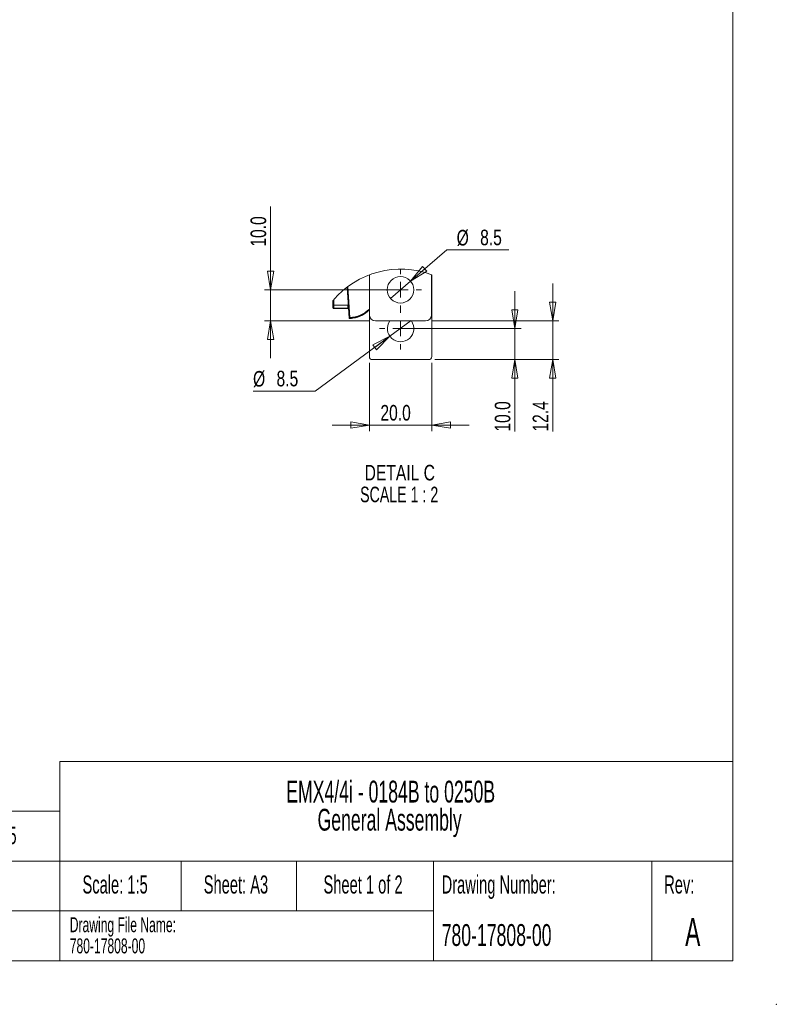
# Model space of a CAD drawing. Header units: millimetres. Extents: x 0 to 2100, y 0 to 1485.
# Tile 76 of 123: x 1493 to 2100, y 0 to 790. Entities that reach past the tile are written whole.
import ezdxf

# ---------------------------------------------------------------- set-up
doc = ezdxf.new("R2010")
doc.units = ezdxf.units.MM
doc.header["$LTSCALE"] = 5
doc.header["$PDSIZE"] = -1
doc.styles.add('SLDTEXTSTYLE0', font='TXT', dxfattribs={"width": 0.605})
doc.styles.add('SLDTEXTSTYLE1', font='TXT', dxfattribs={"width": 0.75})
doc.styles.add('SLDTEXTSTYLE2', font='TXT', dxfattribs={"width": 0.681818})
doc.dimstyles.new('SLDDIMSTYLE4', dxfattribs={"dimtxt": 12.5, "dimasz": 15, "dimexe": 0, "dimexo": 0.0625, "dimgap": 3.125, "dimtad": 1, "dimdec": 1, "dimlfac": 0.4, "dimrnd": 1e-09, "dimzin": 12, "dimdsep": 46, "dimtxsty": 'SLDTEXTSTYLE1', "dimblk1": 'CLOSED', "dimblk2": 'CLOSED', "dimsah": 1, "dimcen": 0.09, "dimadec": 0, "dimazin": 3, "dimtfac": 1, "dimtmove": 0, "dimatfit": 0, "dimldrblk": 'CLOSED', "dimfxl": 0, "dimfrac": 2, "dimtolj": 1, "dimtzin": 12, "dimarcsym": 0})
doc.dimstyles.new('SLDDIMSTYLE6', dxfattribs={"dimtxt": 12.5, "dimasz": 15, "dimexe": 0, "dimexo": 0.0625, "dimgap": 3.125, "dimtad": 1, "dimdec": 1, "dimlfac": 0.4, "dimrnd": 1e-09, "dimzin": 4, "dimdsep": 46, "dimtxsty": 'SLDTEXTSTYLE1', "dimblk1": 'CLOSED', "dimblk2": 'CLOSED', "dimsah": 1, "dimcen": 0.09, "dimadec": 0, "dimazin": 1, "dimtfac": 1, "dimtmove": 0, "dimatfit": 0, "dimldrblk": 'CLOSED', "dimfxl": 0, "dimfrac": 2, "dimtolj": 1, "dimtzin": 12, "dimarcsym": 0})
doc.dimstyles.new('SLDDIMSTYLE7', dxfattribs={"dimtxt": 12.5, "dimasz": 15, "dimexe": 0, "dimexo": 0.0625, "dimgap": 3.125, "dimtad": 0, "dimtih": 1, "dimtoh": 1, "dimdec": 1, "dimlfac": 0.4, "dimrnd": 1e-09, "dimzin": 12, "dimdsep": 46, "dimtxsty": 'SLDTEXTSTYLE1', "dimblk1": 'NONE', "dimblk2": 'CLOSED', "dimsah": 1, "dimcen": 0, "dimadec": 0, "dimazin": 3, "dimtfac": 1, "dimtmove": 0, "dimatfit": 3, "dimldrblk": 'NONE', "dimfxl": 0, "dimfrac": 2, "dimtolj": 1, "dimtzin": 12, "dimarcsym": 0})

# ---------------------------------------------------------------- blocks, each defined once
blk = doc.blocks.new('SW_NOTE_0')
at = {"color": 0, "linetype": 'Continuous', "lineweight": 0, "char_height": 17.5, "attachment_point": 2, "style": 'SLDTEXTSTYLE0'}
for s, insert in [('EMX4/4i - 0184B to 0250B', (116.21, 22.56)), ('General Assembly', (115.38, 0))]:
    blk.add_mtext(s, dxfattribs=dict(at, insert=insert))
blk = doc.blocks.new('SW_NOTE_1')
at = {"color": 0, "linetype": 'Continuous', "lineweight": 0, "char_height": 12, "attachment_point": 1, "style": 'SLDTEXTSTYLE0'}
for s, insert in [('Drawing File Name:', (0, 15.47)), ('780-17808-00', (0, -1.53))]:
    blk.add_mtext(s, dxfattribs=dict(at, insert=insert))
blk = doc.blocks.new('_CLOSED')
at = {"color": 0, "linetype": 'ByBlock', "lineweight": -2}
for p, q in [((-1, 0.166667), (0, 0)), ((-1, 0.166667), (-1, -0.166667)), ((0, 0), (-1, -0.166667)), ((0, 0), (-1, 0))]:
    blk.add_line(p, q, dxfattribs=at)
blk = doc.blocks.new('_D_24')
at = {"color": 7, "linetype": 'Continuous', "lineweight": 0}
for p, q in [((1807.04, 548.71), (1789.91, 536.14)), ((1789.91, 536.14), (1729.97, 492.17)), ((1729.97, 492.17), (1680.09, 492.17))]:
    blk.add_line(p, q, dxfattribs=at)
at = {"color": 7, "linetype": 'Continuous', "lineweight": 0, "xscale": 15, "yscale": 15, "rotation": 36.26204440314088}
blk.add_blockref('_CLOSED', (1789.91, 536.14, -328.13), dxfattribs=at)
at = {"color": 7, "linetype": 'Continuous', "lineweight": 0, "char_height": 12.5, "attachment_point": 1, "style": 'SLDTEXTSTYLE1'}
for s, insert in [('%%c', (1680.09, 508.28)), ('8.5', (1698.95, 508.48))]:
    blk.add_mtext(s, dxfattribs=dict(at, insert=insert))
blk = doc.blocks.new('_NONE')
blk = doc.blocks.new('_D_25')
at = {"color": 7, "linetype": 'Continuous', "lineweight": 0}
for p, q in [((1806.47, 580.41), (1835.54, 605.42)), ((1835.54, 605.42), (1885.42, 605.42)), ((1790.36, 566.55), (1806.47, 580.41))]:
    blk.add_line(p, q, dxfattribs=at)
at = {"color": 7, "linetype": 'Continuous', "lineweight": 0, "xscale": 15, "yscale": 15, "rotation": 220.7087885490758}
blk.add_blockref('_CLOSED', (1806.47, 580.41, -328.13), dxfattribs=at)
at = {"color": 7, "linetype": 'Continuous', "lineweight": 0, "char_height": 12.5, "attachment_point": 1, "style": 'SLDTEXTSTYLE1'}
for s, insert in [('%%c', (1843.48, 621.53)), ('8.5', (1862.33, 621.73))]:
    blk.add_mtext(s, dxfattribs=dict(at, insert=insert))
blk = doc.blocks.new('_D_26')
at = {"color": 7, "linetype": 'Continuous', "lineweight": 0}
for p, q in [((1773.48, 514.92), (1773.48, 459.92)), ((1823.48, 514.92), (1823.48, 459.92)), ((1773.48, 464.92), (1743.48, 464.92)), ((1823.48, 464.92), (1773.48, 464.92)), ((1823.48, 464.92), (1853.48, 464.92))]:
    blk.add_line(p, q, dxfattribs=at)
at = {"color": 7, "linetype": 'Continuous', "lineweight": 0, "xscale": 15, "yscale": 15}
blk.add_blockref('_CLOSED', (1773.48, 464.92, -328.13), dxfattribs=at)
at = {"color": 7, "linetype": 'Continuous', "lineweight": 0, "xscale": 15, "yscale": 15, "rotation": 180.0000000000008}
blk.add_blockref('_CLOSED', (1823.48, 464.92, -328.13), dxfattribs=at)
at = {"color": 7, "linetype": 'Continuous', "lineweight": 0, "insert": (1782.31, 481.03), "char_height": 12.5, "attachment_point": 1, "style": 'SLDTEXTSTYLE1'}
blk.add_mtext('20.0', dxfattribs=at)
blk = doc.blocks.new('_D_27')
at = {"color": 7, "linetype": 'Continuous', "lineweight": 0}
for p, q in [((1890.19, 542.42), (1890.19, 572.42)), ((1803.48, 542.42), (1895.19, 542.42)), ((1890.19, 517.42), (1890.19, 542.42)), ((1825.98, 517.42), (1895.19, 517.42)), ((1890.19, 517.42), (1890.19, 459.63))]:
    blk.add_line(p, q, dxfattribs=at)
at = {"color": 7, "linetype": 'Continuous', "lineweight": 0, "xscale": 15, "yscale": 15}
for p, rotation in [((1890.19, 542.42, -328.13), 270.000000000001), ((1890.19, 517.42, -328.13), 90.00000000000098)]:
    blk.add_blockref('_CLOSED', p, dxfattribs=dict(at, rotation=rotation))
at = {"color": 7, "linetype": 'Continuous', "lineweight": 0, "insert": (1874.07, 459.63), "char_height": 12.5, "attachment_point": 1, "rotation": 90, "style": 'SLDTEXTSTYLE1'}
blk.add_mtext('10.0', dxfattribs=at)
blk = doc.blocks.new('_D_28')
at = {"color": 7, "linetype": 'Continuous', "lineweight": 0}
for p, q in [((1920.57, 548.48), (1920.57, 578.48)), ((1823.42, 548.48), (1925.57, 548.48)), ((1920.57, 517.42), (1920.57, 548.48)), ((1825.98, 517.42), (1925.57, 517.42)), ((1920.57, 517.42), (1920.57, 459.63))]:
    blk.add_line(p, q, dxfattribs=at)
at = {"color": 7, "linetype": 'Continuous', "lineweight": 0, "xscale": 15, "yscale": 15}
for p, rotation in [((1920.57, 548.48, -328.13), 270.000000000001), ((1920.57, 517.42, -328.13), 90.00000000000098)]:
    blk.add_blockref('_CLOSED', p, dxfattribs=dict(at, rotation=rotation))
at = {"color": 7, "linetype": 'Continuous', "lineweight": 0, "insert": (1904.46, 459.63), "char_height": 12.5, "attachment_point": 1, "rotation": 90, "style": 'SLDTEXTSTYLE1'}
blk.add_mtext('12.4', dxfattribs=at)
blk = doc.blocks.new('_D_29')
at = {"color": 7, "linetype": 'Continuous', "lineweight": 0}
for p, q in [((1694.18, 573.48), (1694.18, 640.42)), ((1793.42, 573.48), (1689.18, 573.48)), ((1694.18, 548.48), (1694.18, 573.48)), ((1773.42, 548.48), (1689.18, 548.48)), ((1694.18, 548.48), (1694.18, 518.48))]:
    blk.add_line(p, q, dxfattribs=at)
at = {"color": 7, "linetype": 'Continuous', "lineweight": 0, "xscale": 15, "yscale": 15}
for p, rotation in [((1694.18, 573.48, -328.13), 270.0000000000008), ((1694.18, 548.48, -328.13), 90.0000000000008)]:
    blk.add_blockref('_CLOSED', p, dxfattribs=dict(at, rotation=rotation))
at = {"color": 7, "linetype": 'Continuous', "lineweight": 0, "insert": (1678.07, 608.1), "char_height": 12.5, "attachment_point": 1, "rotation": 90, "style": 'SLDTEXTSTYLE1'}
blk.add_mtext('10.0', dxfattribs=at)
blk = doc.blocks.new('SW_NOTE_4')
at = {"color": 0, "linetype": 'Continuous', "lineweight": 0, "char_height": 12.5, "attachment_point": 2}
for s, insert, style in [('DETAIL C', (34.57, 16.11), 'SLDTEXTSTYLE1'), ('SCALE 1 : 2', (34.09, -1.39), 'SLDTEXTSTYLE2')]:
    blk.add_mtext(s, dxfattribs=dict(at, insert=insert, style=style))
blk = doc.blocks.new('SW_CENTERMARKSYMBOL_4')
at = {"color": 0, "linetype": 'Continuous', "lineweight": 0}
for p, q in [((0, 12.5), (0, 16.54)), ((-12.5, 0), (-16.88, 0)), ((0, 0), (-6.25, 0)), ((0, 0), (0, 6.25)), ((0, 0), (0, -6.25)), ((0, 0), (6.25, 0)), ((12.5, 0), (16.88, 0)), ((0, -12.5), (0, -16.88))]:
    blk.add_line(p, q, dxfattribs=at)
blk = doc.blocks.new('SW_CENTERMARKSYMBOL_5')
at = {"color": 0, "linetype": 'Continuous', "lineweight": 0}
for p, q in [((0, 12.5), (0, 16.87)), ((-12.5, 0), (-16.88, 0)), ((0, 0), (-6.25, 0)), ((0, 0), (0, 6.25)), ((0, 0), (0, -6.25)), ((0, 0), (6.25, 0)), ((12.5, 0), (16.87, 0)), ((0, -12.5), (0, -16.88))]:
    blk.add_line(p, q, dxfattribs=at)

msp = doc.modelspace()

# ---------------------------------------------------------------- linework, layer by layer
at = {"color": 7, "linetype": 'Continuous', "lineweight": 0}
for p, q in [((2065, 1450), (2065, 35)), ((1525, 195), (2065, 195)), ((1525, 195), (1525, 35)), ((1225, 155), (1525, 155)), ((1225, 115), (2065, 115)), ((1622.5, 115), (1622.5, 75)), ((1715, 115), (1715, 75)), ((1825, 75), (1825, 115)), ((2000, 75), (2000, 115)), ((1225, 75), (1825, 75)), ((1825, 75), (1825, 35)), ((2000, 75), (2000, 35)), ((35, 35), (2065, 35))]:
    msp.add_line(p, q, dxfattribs=at)
at = {"color": 7, "linetype": 'Continuous', "lineweight": 15}
for p, q in [((1773.42, 585.45), (1773.42, 553.48)), ((1823.42, 553.48), (1823.42, 585.49)), ((1823.48, 585.47), (1823.48, 519.92)), ((1757.22, 550.6), (1755.69, 575.66)), ((1756.17, 576.01), (1757.69, 551.12)), ((1744.18, 564.71), (1744.18, 558.9)), ((1744.39, 561.07), (1744.39, 564.96)), ((1744.89, 565.54), (1744.89, 561.07)), ((1744.18, 558.9), (1744.37, 559.09)), ((1744.87, 558.59), (1744.68, 558.4)), ((1744.68, 558.4), (1756.1, 558.4)), ((1756.1, 558.59), (1744.87, 558.59)), ((1744.89, 561.07), (1756.1, 561.07)), ((1756.1, 561.07), (1756.1, 558.59)), ((1756.1, 558.4), (1756.1, 558.59)), ((1756.1, 558.4), (1756.74, 558.41)), ((1757.22, 550.6), (1757.22, 550.6)), ((1757.22, 550.6), (1757.24, 550.37)), ((1773.48, 519.92), (1773.48, 552.72)), ((1778.42, 548.48), (1818.42, 548.48)), ((1775.98, 517.42), (1820.98, 517.42))]:
    msp.add_line(p, q, dxfattribs=at)
at = {"color": 8, "linetype": 'Continuous', "lineweight": 15}
for p, q in [((1756.1, 561.07), (1756.58, 561.08)), ((1756.73, 558.66), (1756.1, 558.59))]:
    msp.add_line(p, q, dxfattribs=at)
at = {"color": 7, "linetype": 'Continuous', "lineweight": 15}
msp.add_circle((1798.42, 573.48), 10.62, dxfattribs=at)
at = {"color": 7, "linetype": 'Continuous', "lineweight": 0}
msp.add_arc((1798.48, 519.13), 70.89, 69.34989, 139.98607, dxfattribs=at)
at = {"color": 7, "linetype": 'Continuous', "lineweight": 15}
for centre, radius, start, end in [((1744.68, 558.9), 0.5, 180.00155, 269.99952), ((1686.59, 560.59), 57.8, 358.51759, 0.48277), ((1744.87, 559.09), 0.5, 180.00367, 269.9974), ((1744.77, 575.81), 14.74, 268.52889, 270.47218), ((1654.59, 560.46), 90.31, 358.81397, 0.3863), ((1755.98, 576.55), 25.72, 272.74409, 312.86646), ((1778.42, 553.48), 5, 180.00012, 269.99967), ((1818.42, 553.48), 5, 270.00052, 359.9997), ((1798.48, 542.42), 10.63, 145.22812, 34.77188), ((1775.98, 519.92), 2.5, 180.0003, 269.99948), ((1820.98, 519.92), 2.5, 269.99994, 0.00006)]:
    msp.add_arc(centre, radius, start, end, dxfattribs=at)
at = {"color": 8, "linetype": 'Continuous', "lineweight": 15}
msp.add_arc((1755.98, 576.55), 25.48, 273.86129, 313.37595, dxfattribs=at)
msp.add_open_spline([(1773.48, 557.76), (1772.76, 556.99), (1770.06, 554.09), (1764.26, 551.51), (1759.3, 550.87), (1757.22, 550.6)], degree=3, knots=[0, 0, 0, 0, 0.1729944, 0.6531558, 1, 1, 1, 1], dxfattribs=at)
at = {"color": 7, "linetype": 'Continuous', "lineweight": 15}
for points, knots in [([(1757.24, 550.37), (1757.57, 550.39), (1759.24, 550.49), (1763.54, 551.24), (1769.1, 553.26), (1772.26, 556.34), (1773.48, 557.52)], [0, 0, 0, 0, 0.055066, 0.275937, 0.721723, 1, 1, 1, 1]), ([(1757.69, 551.12), (1757.69, 551.12), (1757.64, 551.07), (1757.54, 550.96), (1757.41, 550.81), (1757.31, 550.69), (1757.25, 550.63), (1757.23, 550.61), (1757.22, 550.6)], [0, 0, 0, 0, 0.010095, 0.295137, 0.649024, 0.858887, 0.959404, 1, 1, 1, 1])]:
    msp.add_open_spline(points, degree=3, knots=knots, dxfattribs=at)
at = {"color": 7, "linetype": 'Continuous', "lineweight": 0}
msp.add_point((2100, 0), dxfattribs=at)

# ---------------------------------------------------------------- block references
for name, p in [('SW_CENTERMARKSYMBOL_4', (1798.42, 573.48)), ('SW_CENTERMARKSYMBOL_5', (1798.48, 542.42)), ('SW_NOTE_4', (1763.28, 416.85)), ('SW_NOTE_0', (1674.33, 156.91)), ('SW_NOTE_1', (1533.03, 54.42))]:
    msp.add_blockref(name, p, dxfattribs=at)

# ---------------------------------------------------------------- texts
at = {"color": 7, "linetype": 'Continuous', "lineweight": 0, "style": 'SLDTEXTSTYLE0'}
for s, insert, char_height, attachment_point in [('08/09/2015', (1433.61, 142.6), 14, 1), ('Scale: 1:5', (1569.41, 103.45), 14.552, 2), ('Sheet: A3', (1666.38, 103.45), 14.552, 2), ('Sheet 1 of 2', (1768.37, 103.45), 14.5521, 2), ('Drawing Number:', (1831.44, 103.45), 14.5521, 1), ('Rev:', (2022.15, 103.45), 14.552, 2), ('780-17808-00', (1831.44, 64.36), 17.5, 1), ('A', (2032.95, 69.36), 22.5, 2)]:
    msp.add_mtext(s, dxfattribs=dict(at, insert=insert, char_height=char_height, attachment_point=attachment_point))

# ---------------------------------------------------------------- dimensions: what is measured, and where the dimension line sits
at = {"color": 7, "linetype": 'Continuous', "lineweight": 0}
for base, p1, p2, angle, dimstyle, picture, middle in [((1694.18, 573.48), (1778.42, 548.48), (1798.42, 573.48), 90, 'SLDDIMSTYLE6', '_D_29', (1694.18, 624.26)), ((1920.57, 548.48), (1820.98, 517.42), (1818.42, 548.48), 90, 'SLDDIMSTYLE4', '_D_28', (1920.57, 475.8)), ((1890.19, 542.42), (1820.98, 517.42), (1798.48, 542.42), 90, 'SLDDIMSTYLE6', '_D_27', (1890.19, 475.8)), ((1773.48, 464.92), (1823.48, 519.92), (1773.48, 519.92), 0, 'SLDDIMSTYLE6', '_D_26', (1798.48, 464.92))]:
    dim = msp.add_linear_dim(base=base, p1=p1, p2=p2, angle=angle, dimstyle=dimstyle, dxfattribs=at)
    dim.commit()
    dim.dimension.update_dxf_attribs({"geometry": picture, "text_midpoint": middle, "dimtype": 160})
for p1, p2, picture, middle in [((1790.36, 566.55), (1806.47, 580.41), '_D_25', (1864.45, 616)), ((1807.04, 548.71), (1789.91, 536.14), '_D_24', (1701.06, 502.75))]:
    dim = msp.add_diameter_dim_2p(p1=p1, p2=p2, dimstyle='SLDDIMSTYLE7', dxfattribs=at)
    dim.commit()
    dim.dimension.update_dxf_attribs({"geometry": picture, "text_midpoint": middle, "dimtype": 163})

doc.saveas('drawing.dxf')
